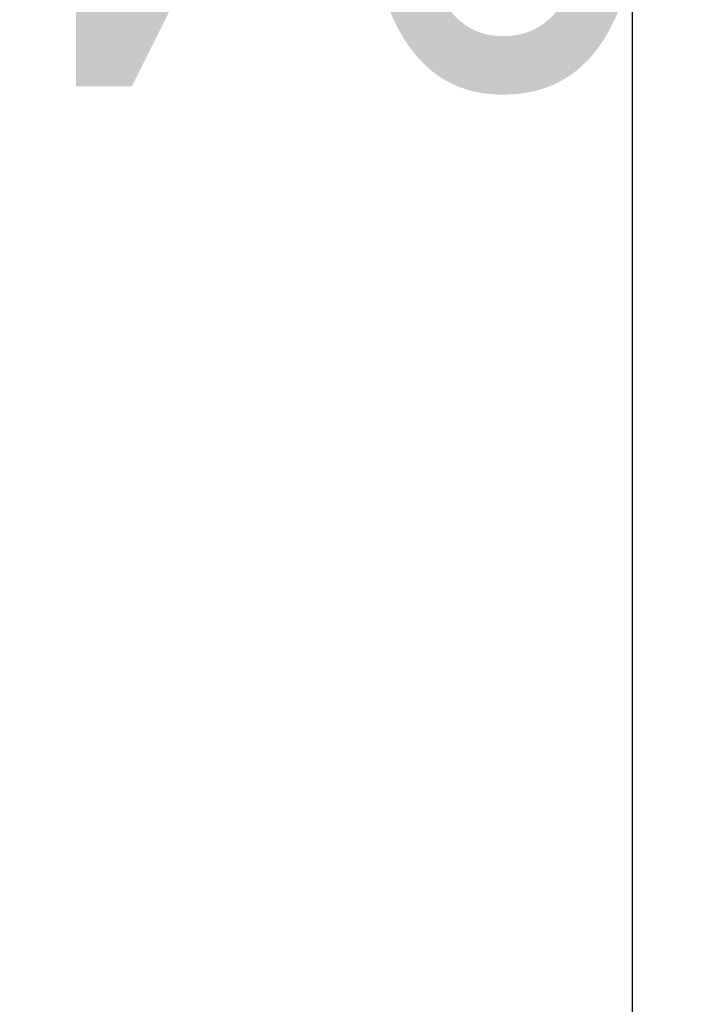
# Model space of a CAD drawing. Header units: millimetres. Extents: x -76 to 691, y -69 to 356.
# Tile 9 of 17: x -76 to 6, y 171 to 293. Entities that reach past the tile are written whole.
import ezdxf
from ezdxf.enums import TextEntityAlignment as Align

# ---------------------------------------------------------------- set-up
doc = ezdxf.new("R2018")
doc.units = ezdxf.units.MM
for name, color, linetype, lineweight in [('Кромка (ГОСТ)', 7, 'Continuous', 50), ('Обозначение (ГОСТ)', 7, 'Continuous', 25), ('Эскизная геометрия (ГОСТ)', 7, 'Continuous', 50)]:
    doc.layers.add(name, color=color, linetype=linetype, lineweight=lineweight)
doc.styles.get("Standard").update_dxf_attribs({"font": 'GOST Common Italic.ttf'})

# ---------------------------------------------------------------- blocks, each defined once
blk = doc.blocks.new('ГОСТ - Доп. графы 3')
at = {"layer": 'Эскизная геометрия (ГОСТ)'}
for p, q in [((0, 0), (70, 0)), ((70, 0), (70, -14)), ((70, -14), (0, -14))]:
    blk.add_line(p, q, dxfattribs=at)
at = {"layer": 'Обозначение (ГОСТ)', "lineweight": 30, "width": 0.8}
blk.add_attdef('ОБОЗНАЧЕНИЕ', text='', height=5, rotation=180, dxfattribs=at).set_placement((34.94, -6.97), align=Align.MIDDLE_CENTER)
blk = doc.blocks.new('Рамки ГОСТ_ граница 297x210')
at = {"layer": 'Кромка (ГОСТ)', "lineweight": 25}
blk.add_line((0, 0), (0, 297), dxfattribs=at)

msp = doc.modelspace()

# ---------------------------------------------------------------- block references
ref = msp.add_blockref('ГОСТ - Доп. графы 3', (20, 292))
lines = msp.add_mtext('\\W0.8000;P04', dxfattribs={"layer": 'Обозначение (ГОСТ)', "insert": (54.9421, 285.0324), "char_height": 70.124838, "attachment_point": 1, "rotation": 180})
ref.add_attrib('ОБОЗНАЧЕНИЕ', '', (54.9421, 285.0324)).embed_mtext(lines)
msp.add_blockref('Рамки ГОСТ_ граница 297x210', (0, 0))

doc.saveas('drawing.dxf')
